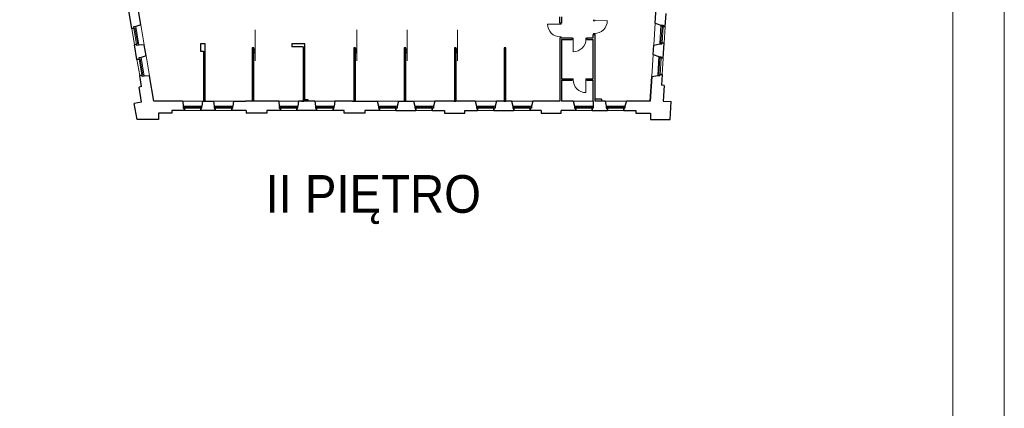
# Model space of a CAD drawing. Header units: centimetres. Extents: x 690840 to 714026, y 27673 to 40762.
# Tile 53 of 162: x 699876 to 700212, y 32351 to 32483. Entities that reach past the tile are written whole.
import ezdxf

# ---------------------------------------------------------------- set-up
doc = ezdxf.new("R2010")
doc.units = ezdxf.units.CM
for name, color, linetype, lineweight in [('Drzwi i okna', 51, 'Continuous', 9), ('Opis', 102, 'Continuous', 9), ('Przekrojowa', 253, 'Continuous', 25), ('Ramka', 255, 'Continuous', 9), ('Widokowa', 140, 'Continuous', 9)]:
    doc.layers.add(name, color=color, linetype=linetype, lineweight=lineweight)
doc.layers.add('Obrys powierzchni', color=50, linetype='Continuous', lineweight=9, plot=False)
doc.styles.add('ARIELCE', font='arial.ttf', dxfattribs={"width": 0.9})

# ---------------------------------------------------------------- blocks, each defined once
blk = doc.blocks.new('zw$2918')
at = {"layer": 'Drzwi i okna', "color": 0}
for p, q in [((3805.4, -3425.5), (3805.4, -3419)), ((3814.4, -3425.5), (3805.4, -3425.5)), ((3813.4, -3419), (3813.4, -3425.5)), ((3813.4, -3425.5), (3898.9, -3425.4)), ((3576.7, -3448.5), (3491.2, -3448.3)), ((3575.7, -3448.5), (3584.7, -3448.5)), ((3576.7, -3442), (3576.7, -3448.5)), ((3584.7, -3448.5), (3584.7, -3442)), ((3575.5, -3535.4), (3584.5, -3535.4)), ((3576.5, -3535.4), (3576.5, -3542)), ((3584.5, -3535.4), (3584.5, -3542)), ((3666.2, -3544.3), (3659.7, -3544.3)), ((3659.7, -3552.3), (3666.2, -3552.3)), ((3666.2, -3552.3), (3666, -3637.8)), ((3666.2, -3553.3), (3666.2, -3544.3)), ((3753.1, -3553.5), (3753.1, -3544.5)), ((3753.1, -3544.5), (3759.7, -3544.5)), ((3753.1, -3552.5), (3759.7, -3552.5)), ((3814.6, -3512.4), (3805.6, -3512.4)), ((3805.6, -3512.4), (3805.6, -3519)), ((3813.6, -3512.4), (3813.6, -3519)), ((3666.3, -3822.2), (3659.7, -3822.2)), ((3666.3, -3831.2), (3666.3, -3822.2)), ((3753.2, -3831), (3753.2, -3822)), ((3753.2, -3822), (3759.7, -3822)), ((3666.3, -3830.2), (3659.7, -3830.2)), ((3759.7, -3830), (3753.2, -3830)), ((3753.2, -3830), (3753.3, -3915.5))]:
    blk.add_line(p, q, dxfattribs=at)
for centre, start, end in [((3810.1, -3503.7), 88.4553, 91.75387), ((3580, -3526.6), 88.24613, 91.5447), ((3744.3, -3549.1), 178.24613, 181.5447), ((3675.1, -3826.7), 358.44695, 1.74551)]:
    blk.add_arc(centre, 78.2, start, end, dxfattribs=at)
at = {"layer": 'Drzwi i okna', "color": 0, "ltscale": 1.6}
for centre, start, end in [((3812.2, -3425.7), 268.61836, 0.22898), ((3577.9, -3448.7), 179.77102, 271.38164), ((3666.4, -3551.1), 269.77102, 1.38164), ((3753, -3828.8), 178.61001, 270.22062)]:
    blk.add_arc(centre, 86.7, start, end, dxfattribs=at)
at = {"layer": 'Przekrojowa', "color": 0, "ltscale": 1.6}
for p, q in [((654.4, -3478.6), (633.8, -3358.4)), ((717.2, -3454.7), (695.6, -3328.1)), ((4226.1, -3441.7), (4233, -3335)), ((3574.7, -3442), (3574.7, -3400)), ((3586.7, -3400), (3586.7, -3442)), ((4294.7, -3465.8), (4300.5, -3376)), ((717.2, -3454.7), (682.4, -3466)), ((3586.7, -3442), (3574.7, -3442)), ((4226.1, -3441.7), (4265.5, -3456.2)), ((3586.7, -3542), (3574.7, -3542)), ((3574.7, -3542), (3574.7, -3973.7)), ((3586.7, -3542), (3659.7, -3542)), ((3586.7, -3554), (3659.7, -3554)), ((3586.7, -3554), (3586.7, -3821)), ((3659.7, -3542), (3659.7, -3554)), ((3759.7, -3542), (3803.7, -3542)), ((3759.7, -3542), (3759.7, -3554)), ((3759.7, -3554), (3803.7, -3554)), ((3803.7, -3542), (3803.7, -3519)), ((3803.7, -3519), (3815.8, -3519)), ((3803.7, -3821), (3803.7, -3554)), ((3815.8, -3973.7), (3815.8, -3519)), ((690.5, -3689.6), (673.3, -3589)), ((740.4, -3590.1), (703.8, -3591.5)), ((753.3, -3665.6), (740.4, -3590.1)), ((1156.1, -3583.7), (1123.1, -3583.7)), ((1123.1, -3583.7), (1123.1, -3633.7)), ((1156.1, -3883.7), (1156.1, -3583.7)), ((1487.7, -3610.7), (1475.7, -3610.7)), ((1475.7, -3610.7), (1475.7, -3883.7)), ((1487.7, -3883.7), (1487.7, -3610.7)), ((1835.7, -3583.7), (1746.7, -3583.7)), ((1746.7, -3583.7), (1746.7, -3604.7)), ((1823.7, -3604.7), (1746.7, -3604.7)), ((1835.7, -3583.7), (1821.7, -3583.7)), ((1823.7, -3604.7), (1823.7, -3883.7)), ((1835.7, -3883.7), (1835.7, -3583.7)), ((2181.7, -3610.7), (2169.7, -3610.7)), ((2169.7, -3610.7), (2169.7, -3883.7)), ((2181.7, -3883.7), (2181.7, -3610.7)), ((2524.7, -3610.7), (2512.7, -3610.7)), ((2512.7, -3610.7), (2512.7, -3883.7)), ((2524.7, -3883.7), (2524.7, -3610.7)), ((2867.7, -3610.7), (2855.7, -3610.7)), ((2855.7, -3610.7), (2855.7, -3883.7)), ((2867.7, -3883.7), (2867.7, -3610.7)), ((3206.7, -3610.7), (3194.7, -3610.7)), ((3194.7, -3610.7), (3194.7, -3883.7)), ((3206.7, -3883.7), (3206.7, -3610.7)), ((4212.3, -3656.3), (4216.4, -3592.1)), ((4216.4, -3592.1), (4257.3, -3583.4)), ((4280.8, -3680.4), (4287.5, -3577.6)), ((753.3, -3665.6), (718.5, -3676.9)), ((1123.1, -3633.7), (1144.1, -3633.7)), ((1144.1, -3633.7), (1144.1, -3883.7)), ((4212.3, -3656.3), (4251.7, -3670.7)), ((722.1, -3874.9), (709.3, -3800)), ((776.5, -3801), (739.9, -3802.5)), ((806.1, -3974.4), (776.5, -3801)), ((3586.7, -3821), (3659.7, -3821)), ((3659.7, -3821), (3659.7, -3830)), ((3759.7, -3821), (3803.7, -3821)), ((3759.7, -3821), (3759.7, -3830)), ((4202.6, -3806.6), (4191.8, -3973.7)), ((4191.8, -3973.7), (4202.6, -3806.6)), ((4202.6, -3806.6), (4243.4, -3798)), ((4273.6, -3792.1), (4268.9, -3866)), ((722.1, -3874.9), (704.4, -3877.9)), ((722, -3980.7), (704.4, -3877.9)), ((1156.1, -3883.7), (1144.1, -3883.7)), ((1487.7, -3883.7), (1475.7, -3883.7)), ((1835.7, -3883.7), (1823.7, -3883.7)), ((2181.7, -3883.7), (2169.7, -3883.7)), ((2524.7, -3883.7), (2512.7, -3883.7)), ((2867.7, -3883.7), (2855.7, -3883.7)), ((3206.7, -3883.7), (3194.7, -3883.7)), ((3586.7, -3830), (3586.7, -3973.7)), ((3586.7, -3830), (3659.7, -3830)), ((3759.7, -3830), (3803.7, -3830)), ((3803.7, -3973.7), (3803.7, -3830)), ((4286.8, -3867.2), (4268.9, -3866)), ((4286.8, -3867.2), (4280, -3973.3)), ((1835.7, -3973.7), (1835.7, -3961.7)), ((1835.7, -3961.7), (1855.7, -3961.7)), ((1855.7, -3961.7), (1855.7, -3973.7)), ((3859.8, -3959.7), (3815.8, -3959.7)), ((3859.8, -3959.7), (3859.8, -3973.7)), ((722, -3980.7), (671.6, -3989.3)), ((690.6, -4099.8), (671.6, -3989.3)), ((1000.3, -3974.4), (806.1, -3974.4)), ((1133.7, -4021.9), (1133.7, -4007.1)), ((1137.7, -3973.7), (1213.2, -3973.7)), ((1344.7, -4021.9), (1344.7, -4007.1)), ((1348.7, -3973.7), (1429.7, -3973.7)), ((1657.2, -3973.7), (1429.7, -3973.7)), ((1788.7, -4021.9), (1788.7, -4007.1)), ((1904.2, -3973.7), (1792.7, -3973.7)), ((1813.7, -3973.7), (1827.7, -3973.7)), ((2035.7, -4021.9), (2035.7, -4007.1)), ((2161.7, -3973.7), (2039.7, -3973.7)), ((2161.7, -3973.7), (2175.7, -3973.7)), ((2175.7, -3973.7), (2329.5, -3973.7)), ((2329.5, -3973.7), (2337.1, -4007.1)), ((2474.5, -3973.7), (2464.7, -4007.1)), ((2474.5, -3973.7), (2577.5, -3973.7)), ((2506.7, -3973.7), (2520.7, -3973.7)), ((2577.5, -3973.7), (2585.1, -4007.1)), ((2722.5, -3973.7), (2712.7, -4007.1)), ((2851.7, -3973.7), (2722.5, -3973.7)), ((2851.7, -3973.7), (2865.7, -3973.7)), ((2998.5, -3973.7), (2865.7, -3973.7)), ((2998.5, -3973.7), (3006.1, -4007.1)), ((3143.5, -3973.7), (3133.7, -4007.1)), ((3192.7, -3973.7), (3143.5, -3973.7)), ((3192.7, -3973.7), (3206.7, -3973.7)), ((3246.5, -3973.7), (3206.7, -3973.7)), ((3246.5, -3973.7), (3254.1, -4007.1)), ((3391.5, -3973.7), (3381.7, -4007.1)), ((3574.7, -3973.7), (3391.5, -3973.7)), ((3665.3, -3973.7), (3586.7, -3973.7)), ((3665.3, -3973.7), (3676.1, -4007.1)), ((3884.5, -3973.7), (3815.8, -3973.7)), ((3884.5, -3973.7), (3892.1, -4007.1)), ((4029.5, -3973.7), (4019.7, -4007.1)), ((4191.8, -3973.7), (4029.5, -3973.7)), ((4280, -3973.3), (4335.3, -3976.8)), ((4327.4, -4099.8), (4335.3, -3976.8)), ((927.9, -4054.8), (836.9, -4054.8)), ((836.9, -4054.8), (836.9, -4099.8)), ((1013.9, -4036.8), (927.9, -4036.8)), ((927.9, -4036.8), (927.9, -4054.8)), ((1224.9, -4036.8), (1125.9, -4036.8)), ((1435.9, -4036.8), (1336.9, -4036.8)), ((1435.9, -4036.8), (1435.9, -4054.8)), ((1576.9, -4054.8), (1435.9, -4054.8)), ((1668.9, -4036.8), (1576.9, -4036.8)), ((1576.9, -4036.8), (1576.9, -4054.8)), ((1915.9, -4036.8), (1780.9, -4036.8)), ((2104.9, -4036.8), (2027.9, -4036.8)), ((2104.9, -4054.8), (2104.9, -4036.8)), ((2245.9, -4054.8), (2104.9, -4054.8)), ((2344.9, -4036.8), (2245.9, -4036.8)), ((2245.9, -4036.8), (2245.9, -4054.8)), ((2456.9, -4036.8), (2592.9, -4036.8)), ((2704.9, -4036.8), (2788.9, -4036.8)), ((2788.9, -4036.8), (2788.9, -4054.8)), ((2788.9, -4054.8), (2926.9, -4054.8)), ((2926.9, -4054.8), (2926.9, -4036.8)), ((2926.9, -4036.8), (3013.9, -4036.8)), ((3125.9, -4036.8), (3261.9, -4036.8)), ((3446.9, -4036.8), (3373.9, -4036.8)), ((3446.9, -4036.8), (3446.9, -4054.8)), ((3446.9, -4054.8), (3584.9, -4054.8)), ((3683.9, -4036.8), (3584.9, -4036.8)), ((3584.9, -4054.8), (3584.9, -4036.8)), ((3795.9, -4036.8), (3899.9, -4036.8)), ((4011.9, -4036.8), (4094.9, -4036.8)), ((4094.9, -4036.8), (4094.9, -4054.8)), ((4094.9, -4054.8), (4192.9, -4054.8)), ((4192.9, -4054.8), (4192.9, -4099.8)), ((836.9, -4099.8), (690.6, -4099.8)), ((836.9, -4099.8), (701, -4099.8)), ((4192.9, -4099.8), (4316.9, -4099.8)), ((4192.9, -4099.8), (4327.4, -4099.8))]:
    blk.add_line(p, q, dxfattribs=at)
at = {"layer": 'Przekrojowa', "color": 0}
for p, q in [((669.1, -3476.1), (654.4, -3478.6)), ((654.4, -3478.6), (669.1, -3476.1)), ((682.4, -3466), (667.8, -3468.5)), ((667.8, -3468.5), (669.1, -3476.1)), ((4265.5, -3456.2), (4280.3, -3457.1)), ((4280.3, -3457.1), (4279.8, -3464.9)), ((4279.8, -3464.9), (4294.7, -3465.8)), ((4294.7, -3465.8), (4279.8, -3464.9)), ((688, -3586.5), (673.3, -3589)), ((673.3, -3589), (688, -3586.5)), ((689.3, -3594.2), (688, -3586.5)), ((703.9, -3591.7), (689.3, -3594.2)), ((4257.3, -3583.4), (4272.1, -3584.4)), ((4272.1, -3584.4), (4272.6, -3576.6)), ((4272.6, -3576.6), (4287.5, -3577.6)), ((4287.5, -3577.6), (4272.6, -3576.6)), ((705.2, -3687.1), (690.5, -3689.6)), ((690.5, -3689.6), (705.2, -3687.1)), ((718.5, -3676.9), (703.9, -3679.4)), ((703.9, -3679.4), (705.2, -3687.1)), ((4251.7, -3670.7), (4266.4, -3671.7)), ((4266.4, -3671.7), (4265.9, -3679.4)), ((4265.9, -3679.4), (4280.8, -3680.4)), ((4280.8, -3680.4), (4265.9, -3679.4)), ((724.1, -3797.5), (709.3, -3800)), ((709.3, -3800), (724.1, -3797.5)), ((725.4, -3805.1), (724.1, -3797.5)), ((740, -3802.6), (725.4, -3805.1)), ((4243.4, -3798), (4258.2, -3798.9)), ((4258.2, -3798.9), (4258.7, -3791.2)), ((4258.7, -3791.2), (4273.6, -3792.1)), ((4273.6, -3792.1), (4258.7, -3791.2)), ((1002.2, -3973.7), (1006.1, -4007.1)), ((1006.1, -4007.1), (1006.1, -4021.9)), ((1006.1, -4021.9), (1013.9, -4021.9)), ((1013.9, -4021.9), (1013.9, -4036.8)), ((1013.9, -4036.8), (1013.9, -4021.9)), ((1133.7, -4021.9), (1125.9, -4021.9)), ((1125.9, -4021.9), (1125.9, -4036.8)), ((1125.9, -4036.8), (1125.9, -4021.9)), ((1137.7, -3973.7), (1133.7, -4007.1)), ((1213.2, -3973.7), (1217.1, -4007.1)), ((1217.1, -4007.1), (1217.1, -4021.9)), ((1217.1, -4021.9), (1224.9, -4021.9)), ((1224.9, -4021.9), (1224.9, -4036.8)), ((1224.9, -4036.8), (1224.9, -4021.9)), ((1344.7, -4021.9), (1336.9, -4021.9)), ((1336.9, -4021.9), (1336.9, -4036.8)), ((1336.9, -4036.8), (1336.9, -4021.9)), ((1348.7, -3973.7), (1344.7, -4007.1)), ((1657.2, -3973.7), (1661.1, -4007.1)), ((1661.1, -4007.1), (1661.1, -4021.9)), ((1661.1, -4021.9), (1668.9, -4021.9)), ((1668.9, -4021.9), (1668.9, -4036.8)), ((1668.9, -4036.8), (1668.9, -4021.9)), ((1788.7, -4021.9), (1780.9, -4021.9)), ((1780.9, -4021.9), (1780.9, -4036.8)), ((1780.9, -4036.8), (1780.9, -4021.9)), ((1792.7, -3973.7), (1788.7, -4007.1)), ((1904.2, -3973.7), (1908.1, -4007.1)), ((1908.1, -4007.1), (1908.1, -4021.9)), ((1908.1, -4021.9), (1915.9, -4021.9)), ((1915.9, -4021.9), (1915.9, -4036.8)), ((1915.9, -4036.8), (1915.9, -4021.9)), ((2035.7, -4021.9), (2027.9, -4021.9)), ((2027.9, -4021.9), (2027.9, -4036.8)), ((2027.9, -4036.8), (2027.9, -4021.9)), ((2039.7, -3973.7), (2035.7, -4007.1)), ((2337.1, -4007.1), (2337.1, -4021.9)), ((2337.1, -4021.9), (2344.9, -4021.9)), ((2344.9, -4021.9), (2344.9, -4036.8)), ((2344.9, -4036.8), (2344.9, -4021.9)), ((2464.7, -4021.9), (2456.9, -4021.9)), ((2456.9, -4021.9), (2456.9, -4036.8)), ((2456.9, -4036.8), (2456.9, -4021.9)), ((2464.7, -4007.1), (2464.7, -4021.9)), ((2585.1, -4007.1), (2585.1, -4021.9)), ((2585.1, -4021.9), (2592.9, -4021.9)), ((2592.9, -4021.9), (2592.9, -4036.8)), ((2592.9, -4036.8), (2592.9, -4021.9)), ((2712.7, -4021.9), (2704.9, -4021.9)), ((2704.9, -4021.9), (2704.9, -4036.8)), ((2704.9, -4036.8), (2704.9, -4021.9)), ((2712.7, -4007.1), (2712.7, -4021.9)), ((3006.1, -4007.1), (3006.1, -4021.9)), ((3006.1, -4021.9), (3013.9, -4021.9)), ((3013.9, -4021.9), (3013.9, -4036.8)), ((3013.9, -4036.8), (3013.9, -4021.9)), ((3133.7, -4021.9), (3125.9, -4021.9)), ((3125.9, -4021.9), (3125.9, -4036.8)), ((3125.9, -4036.8), (3125.9, -4021.9)), ((3133.7, -4007.1), (3133.7, -4021.9)), ((3254.1, -4007.1), (3254.1, -4021.9)), ((3254.1, -4021.9), (3261.9, -4021.9)), ((3261.9, -4021.9), (3261.9, -4036.8)), ((3261.9, -4036.8), (3261.9, -4021.9)), ((3381.7, -4021.9), (3373.9, -4021.9)), ((3373.9, -4021.9), (3373.9, -4036.8)), ((3373.9, -4036.8), (3373.9, -4021.9)), ((3381.7, -4007.1), (3381.7, -4021.9)), ((3676.1, -4007.1), (3676.1, -4021.9)), ((3676.1, -4021.9), (3683.9, -4021.9)), ((3683.9, -4021.9), (3683.9, -4036.8)), ((3683.9, -4036.8), (3683.9, -4021.9)), ((3803.7, -4021.9), (3795.9, -4021.9)), ((3795.9, -4021.9), (3795.9, -4036.8)), ((3795.9, -4036.8), (3795.9, -4021.9)), ((3803.7, -3973.7), (3803.7, -4021.9)), ((3892.1, -4007.1), (3892.1, -4021.9)), ((3892.1, -4021.9), (3899.9, -4021.9)), ((3899.9, -4021.9), (3899.9, -4036.8)), ((3899.9, -4036.8), (3899.9, -4021.9)), ((4019.7, -4021.9), (4011.9, -4021.9)), ((4011.9, -4021.9), (4011.9, -4036.8)), ((4011.9, -4036.8), (4011.9, -4021.9)), ((4019.7, -4007.1), (4019.7, -4021.9))]:
    blk.add_line(p, q, dxfattribs=at)
at = {"layer": 'Widokowa', "color": 0, "ltscale": 1.6}
for p, q in [((654.4, -3478.6), (673.3, -3589)), ((717.2, -3454.7), (740.4, -3590.1)), ((1496.7, -3699), (1496.7, -3486.9)), ((2190.7, -3699), (2190.7, -3486.9)), ((2533.7, -3699), (2533.7, -3486.9)), ((2876.7, -3699), (2876.7, -3486.9)), ((4216.4, -3592.1), (4226.1, -3441.7)), ((4287.5, -3577.6), (4294.7, -3465.8)), ((690.5, -3689.6), (709.3, -3800)), ((753.3, -3665.6), (776.5, -3801)), ((4202.6, -3806.6), (4212.3, -3656.3)), ((4273.6, -3792.1), (4280.8, -3680.4)), ((1144.1, -3883.7), (1144.1, -3973.7)), ((1150.1, -3883.7), (1150.1, -3973.7)), ((1156.1, -3973.7), (1156.1, -3883.7)), ((1475.7, -3883.7), (1475.7, -3973.7)), ((1481.7, -3883.7), (1481.7, -3973.7)), ((1487.7, -3973.7), (1487.7, -3883.7)), ((1823.7, -3883.7), (1823.7, -3973.7)), ((1829.7, -3883.7), (1829.7, -3973.7)), ((1835.7, -3973.7), (1835.7, -3883.7)), ((2169.7, -3883.7), (2169.7, -3973.7)), ((2175.7, -3883.7), (2175.7, -3973.7)), ((2181.7, -3973.7), (2181.7, -3883.7)), ((2512.7, -3883.7), (2512.7, -3973.7)), ((2517.7, -3883.7), (2517.7, -3973.7)), ((2524.7, -3973.7), (2524.7, -3883.7)), ((2855.7, -3883.7), (2855.7, -3973.7)), ((2861.7, -3883.7), (2861.7, -3973.7)), ((2867.7, -3973.7), (2867.7, -3883.7)), ((3194.7, -3883.7), (3194.7, -3973.7)), ((3200.7, -3883.7), (3200.7, -3973.7)), ((3206.7, -3973.7), (3206.7, -3883.7)), ((2329.5, -3973.7), (2474.5, -3973.7)), ((2577.5, -3973.7), (2722.5, -3973.7)), ((2998.5, -3973.7), (3143.5, -3973.7)), ((3246.5, -3973.7), (3391.5, -3973.7)), ((3665.3, -3973.7), (3803.7, -3973.7)), ((3884.5, -3973.7), (4029.5, -3973.7)), ((1013.9, -4036.8), (1125.9, -4036.8)), ((1224.9, -4036.8), (1336.9, -4036.8)), ((1668.9, -4036.8), (1780.9, -4036.8)), ((1915.9, -4036.8), (2027.9, -4036.8)), ((2344.9, -4036.8), (2456.9, -4036.8)), ((2592.9, -4036.8), (2704.9, -4036.8)), ((3013.9, -4036.8), (3125.9, -4036.8)), ((3261.9, -4036.8), (3373.9, -4036.8)), ((3683.9, -4036.8), (3795.9, -4036.8)), ((3899.9, -4036.8), (4011.9, -4036.8))]:
    blk.add_line(p, q, dxfattribs=at)
at = {"layer": 'Widokowa', "color": 0}
for p, q in [((669.1, -3476.1), (683.7, -3473.6)), ((688, -3586.7), (669.1, -3476.1)), ((695.3, -3585.3), (676.4, -3474.9)), ((703.9, -3591.7), (682.4, -3466)), ((4265.5, -3456.2), (4257.3, -3583.4)), ((4279.8, -3464.9), (4265, -3463.9)), ((4272.4, -3464.4), (4265.2, -3576.2)), ((4279.8, -3464.6), (4272.6, -3576.6)), ((688, -3586.5), (702.6, -3584)), ((4272.6, -3576.6), (4257.8, -3575.7)), ((705.2, -3687.1), (719.8, -3684.6)), ((724.1, -3797.7), (705.2, -3687.1)), ((731.4, -3796.2), (712.5, -3685.8)), ((740, -3802.6), (718.5, -3676.9)), ((4251.7, -3670.7), (4243.4, -3798)), ((4265.9, -3679.4), (4251.2, -3678.5)), ((4258.5, -3678.9), (4251.3, -3790.7)), ((4265.9, -3679.2), (4258.7, -3791.2)), ((724.1, -3797.5), (738.7, -3795)), ((4258.7, -3791.2), (4243.9, -3790.2)), ((1137.7, -3973.7), (1002.2, -3973.7)), ((1133.7, -4007.1), (1006.1, -4007.1)), ((1013.9, -4021.9), (1013.9, -4007.1)), ((1125.9, -4014.5), (1013.9, -4014.5)), ((1126.1, -4021.9), (1013.9, -4021.9)), ((1125.9, -4021.9), (1125.9, -4007.1)), ((1348.7, -3973.7), (1213.2, -3973.7)), ((1344.7, -4007.1), (1217.1, -4007.1)), ((1224.9, -4021.9), (1224.9, -4007.1)), ((1336.9, -4014.5), (1224.9, -4014.5)), ((1337.1, -4021.9), (1224.9, -4021.9)), ((1336.9, -4021.9), (1336.9, -4007.1)), ((1792.7, -3973.7), (1657.2, -3973.7)), ((1788.7, -4007.1), (1661.1, -4007.1)), ((1668.9, -4021.9), (1668.9, -4007.1)), ((1780.9, -4014.5), (1668.9, -4014.5)), ((1781.1, -4021.9), (1668.9, -4021.9)), ((1780.9, -4021.9), (1780.9, -4007.1)), ((2039.7, -3973.7), (1904.2, -3973.7)), ((2035.7, -4007.1), (1908.1, -4007.1)), ((1915.9, -4021.9), (1915.9, -4007.1)), ((2027.9, -4014.5), (1915.9, -4014.5)), ((2028.1, -4021.9), (1915.9, -4021.9)), ((2027.9, -4021.9), (2027.9, -4007.1)), ((2464.7, -4007.1), (2337.1, -4007.1)), ((2344.9, -4021.9), (2344.9, -4007.1)), ((2456.9, -4014.5), (2344.9, -4014.5)), ((2457.1, -4021.9), (2344.9, -4021.9)), ((2456.9, -4021.9), (2456.9, -4007.1)), ((2712.7, -4007.1), (2585.1, -4007.1)), ((2592.9, -4021.9), (2592.9, -4007.1)), ((2704.9, -4014.5), (2592.9, -4014.5)), ((2705.1, -4021.9), (2592.9, -4021.9)), ((2704.9, -4021.9), (2704.9, -4007.1)), ((3133.7, -4007.1), (3006.1, -4007.1)), ((3013.9, -4021.9), (3013.9, -4007.1)), ((3125.9, -4014.5), (3013.9, -4014.5)), ((3126.1, -4021.9), (3013.9, -4021.9)), ((3125.9, -4021.9), (3125.9, -4007.1)), ((3381.7, -4007.1), (3254.1, -4007.1)), ((3261.9, -4021.9), (3261.9, -4007.1)), ((3373.9, -4014.5), (3261.9, -4014.5)), ((3374.1, -4021.9), (3261.9, -4021.9)), ((3373.9, -4021.9), (3373.9, -4007.1)), ((3803.7, -4007.1), (3676.1, -4007.1)), ((3683.9, -4021.9), (3683.9, -4007.1)), ((3795.9, -4014.5), (3683.9, -4014.5)), ((3796.1, -4021.9), (3683.9, -4021.9)), ((3795.9, -4021.9), (3795.9, -4007.1)), ((4019.7, -4007.1), (3892.1, -4007.1)), ((3899.9, -4021.9), (3899.9, -4007.1)), ((4011.9, -4014.5), (3899.9, -4014.5)), ((4012.1, -4021.9), (3899.9, -4021.9)), ((4011.9, -4021.9), (4011.9, -4007.1))]:
    blk.add_line(p, q, dxfattribs=at)
at = {"layer": 'Widokowa', "color": 0, "ltscale": 1.6}
for centre in [(1492.2, -3622.3), (2186.2, -3622.3), (2529.2, -3622.3), (2872.2, -3622.3), (1492.2, -3641.1), (2186.2, -3641.1), (2529.2, -3641.1), (2872.2, -3641.1)]:
    blk.add_circle(centre, 4.5, dxfattribs=at)

msp = doc.modelspace()

# ---------------------------------------------------------------- linework, layer by layer
at = {"layer": 'Obrys powierzchni', "ltscale": 1.6}
for points in [[(698111.93, 32747.24), (700211.93, 32747.24), (700211.93, 29777.24), (698111.93, 29777.24)], [(698129.43, 32729.74), (700194.43, 32729.74), (700194.43, 29794.74), (698129.43, 29794.74)]]:
    msp.add_lwpolyline(points, close=True, dxfattribs=at)

# ---------------------------------------------------------------- block references
at = {"layer": 'Ramka', "color": 251, "xscale": 0.05, "yscale": 0.05, "zscale": 0.05}
msp.add_blockref('zw$2918', (699881.55, 32654.25), dxfattribs=at)

# ---------------------------------------------------------------- texts
at = {"layer": 'Opis', "insert": (699959.91, 32430.38), "char_height": 14, "width": 724.063, "attachment_point": 1, "rotation": 359.981, "style": 'ARIELCE'}
msp.add_mtext('\\pxsm1,ql;{\\fArial|b0|i0|c238|p34;\\H0.916668x;II PIĘTRO}', dxfattribs=at)

doc.saveas('drawing.dxf')
